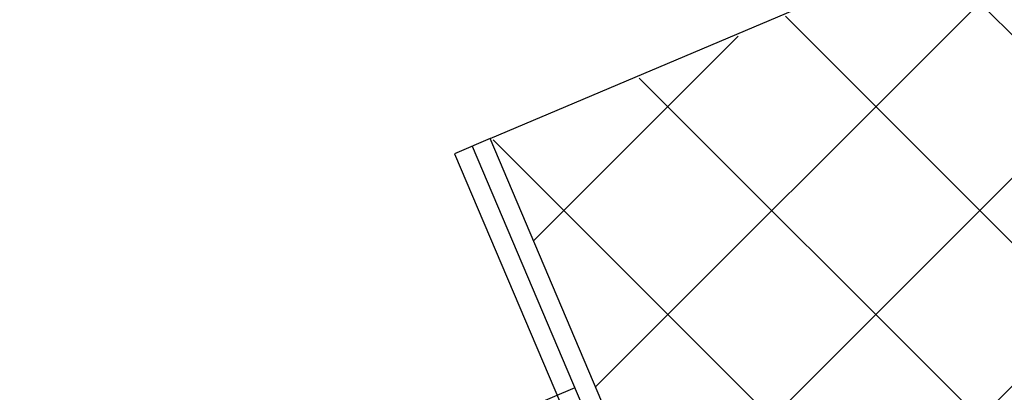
# Model space of a CAD drawing. Header units: metres. Extents: x 63115 to 703450, y -261936 to -53969.
# Tile 109 of 256: x 165663 to 165875, y -143414 to -143333. Entities that reach past the tile are written whole.
import ezdxf

# ---------------------------------------------------------------- set-up
doc = ezdxf.new("R2010")
doc.units = ezdxf.units.M
doc.layers.add('_01Hulplijnen', color=6, linetype='Continuous', plot=False)
doc.layers.add('_02Binnenwanden', color=2, linetype='Continuous')
doc.layers.add('_03-PROJECTION', color=1, linetype='Continuous')

# ---------------------------------------------------------------- blocks, each defined once
blk = doc.blocks.new('*U184')
at = {"layer": '_01Hulplijnen'}
blk.add_lwpolyline([(6.1, 113.34), (0, 0)], dxfattribs=at)
at = {"layer": '_02Binnenwanden'}
blk.add_lwpolyline([(-34.97, 1.88), (-34.46, 11.34), (-3.66, 9.68), (1.94, 113.56), (10.26, 113.12), (4.67, 9.23), (35.48, 7.58), (34.97, -1.88)], close=True, dxfattribs=at)
blk = doc.blocks.new('pui_02')
at = {"layer": '_03-PROJECTION'}
h = blk.add_hatch(dxfattribs=at)
h.set_pattern_fill('ANSI37', color=256, scale=10)
h.set_pattern_definition([(45, (-466.783, 197.56), (-22.45064, 22.45064), []), (135, (-466.783, 197.56), (-22.45064, -22.45064), [])])
h.paths.add_polyline_path([(5563.93, -1726.58), (5587.28, -1695.29), (5059.27, -1509.97), (3665.12, -2100.61), (3705.56, -2195.88), (3733.95, -2183.83), (3737.65, -2192.55), (5129.44, -1603.48), (5545.92, -1749.66)])
at = {"layer": '_02Binnenwanden'}
blk.add_lwpolyline([(5546.11, -1749.73), (5129.44, -1603.48), (3737.65, -2192.55), (3733.95, -2183.83), (3705.56, -2195.88), (3664.91, -2100.12), (5059.27, -1509.97), (5587.49, -1695.36)], dxfattribs=at)
at = {"layer": '_03-PROJECTION'}
blk.add_lwpolyline([(3683.24, -2153.99), (2813.27, -2519.63), (1888.23, -2684.24), (1593.73, -2716.68), (0, -2821.9)], dxfattribs=at)
at = {"layer": '_02Binnenwanden', "xscale": -0.9999999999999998, "rotation": 19.91930615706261}
blk.add_blockref('*U184', (3705.42, -2206.23), dxfattribs=at)

msp = doc.modelspace()

# ---------------------------------------------------------------- block references
at = {"layer": '_02Binnenwanden'}
msp.add_blockref('pui_02', (162099.37, -141258.61), dxfattribs=at)

doc.saveas('drawing.dxf')
